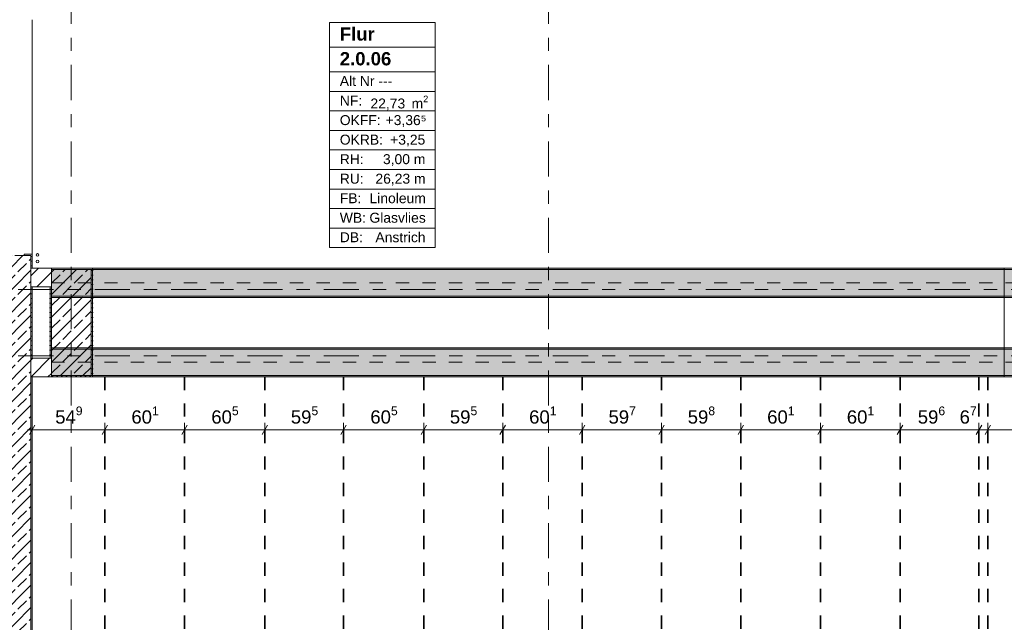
# Model space of a CAD drawing. Header units: metres. Extents: x -3.6 to 84.5, y -11 to 16.8.
# Tile 20 of 137: x 0.1 to 7.6, y 3.3 to 7.9. Entities that reach past the tile are written whole.
import ezdxf

# ---------------------------------------------------------------- set-up
doc = ezdxf.new("R2010")
doc.units = ezdxf.units.M
doc.header["$MEASUREMENT"] = 0
for name, pattern in [('Achse', [0.2, 0.1, -0.05, 0, -0.05]), ('Strichlinie doppelt', [0.546806, 0.264583, -0.105833, 0.070556, -0.105833]), ('Wipeout_Contour', [1, 0, -1])]:
    doc.linetypes.add(name, pattern=pattern)
for name, color, linetype in [('155 - Bemaßung_ Beschriftung.Ausbau - Deckenelemente', 7, 'Continuous'), ('401 - Zone.Raum_ Raumbegrenzung_ Whg.', 7, 'Continuous'), ('451 - Universal.Achsen Raster', 7, 'Continuous'), ('604 - Struktur.Wand Aussen', 7, 'Continuous'), ('605 - Struktur.Wand Innen', 7, 'Continuous'), ('607 - Struktur.Stütze', 7, 'Continuous'), ('608 - Struktur.Träger', 7, 'Continuous'), ('801 - HKLSE.Heizung_ Klima_ Lüftung', 7, 'Continuous')]:
    doc.layers.add(name, color=color, linetype=linetype)
doc.styles.add('ERSTELLTER_STIL_1', font='txt')
doc.styles.add('ERSTELLTER_STIL_2', font='txt')
doc.dimstyles.new('ERSTELLTER_STIL__1', dxfattribs={"dimtxt": 0.1, "dimasz": 0.0532, "dimexe": 0.18, "dimexo": 0.0625, "dimgap": 0, "dimtad": 1, "dimtih": 1, "dimtoh": 1, "dimzin": 0, "dimdsep": 46, "dimtxsty": 'ERSTELLTER_STIL_2', "dimblk": 'ARROWHEAD_2', "dimblk1": 'ARROWHEAD_2', "dimblk2": 'ARROWHEAD_2', "dimcen": 0.09, "dimse1": 1, "dimse2": 1, "dimclrd": 7, "dimclre": 7, "dimclrt": 7, "dimazin": 0, "dimtfac": 1, "dimtdec": 4, "dimtmove": 0, "dimatfit": 3, "dimfxl": 1, "dimtolj": 1, "dimtzin": 0, "dimarcsym": 0})
pattern_1 = [(45, (0, 0), (-0.08485281, 0.08485281), []), (45, (-0.04243, 0.04243), (-0.08485281, 0.08485281), [0.09, -0.03])]
pattern_2 = [(45, (0, 0), (-0.01767767, 0.01767767), [0, -0.025])]
pattern_3 = [(45, (0, 0), (-0.0636396, 0.0636396), [])]

# ---------------------------------------------------------------- blocks, each defined once
blk = doc.blocks.new('*D140')
at = {"layer": '155 - Bemaßung_ Beschriftung.Ausbau - Deckenelemente', "color": 7, "linetype": 'Continuous', "lineweight": 5}
for p, q in [((0.235, 4.7375), (0.235, 4.8425)), ((0.2008, 4.79), (0.235, 4.79)), ((0.2552, 4.825), (0.2148, 4.755)), ((0.235, 4.79), (0.784, 4.79)), ((0.8042, 4.825), (0.7638, 4.755))]:
    blk.add_line(p, q, dxfattribs=at)
at = {"layer": '155 - Bemaßung_ Beschriftung.Ausbau - Deckenelemente', "color": 7, "lineweight": 5, "insert": (0.4086, 4.8083), "char_height": 0.1, "attachment_point": 7, "style": 'ERSTELLTER_STIL_2'}
blk.add_mtext('\\A1;{\\pql;\\fArial|b0|i0|c0|p38;54\\fArial|b0|i0|c0|p38;\\A1{\\H.66x;\\S9^  ;}}', dxfattribs=at)
blk = doc.blocks.new('ARROWHEAD_2')
at = {"color": 0, "linetype": 'Continuous', "lineweight": 0}
for p, q in [((0, 0), (-1, 0)), ((-0.38, -0.66), (0.38, 0.66))]:
    blk.add_line(p, q, dxfattribs=at)
blk = doc.blocks.new('*D141')
at = {"layer": '155 - Bemaßung_ Beschriftung.Ausbau - Deckenelemente', "color": 7, "linetype": 'Continuous', "lineweight": 5}
for p, q in [((0.784, 4.7375), (0.784, 4.8425)), ((1.385, 4.7375), (1.385, 4.8425)), ((0.235, 4.79), (0.784, 4.79)), ((0.8042, 4.825), (0.7638, 4.755)), ((0.784, 4.79), (1.385, 4.79)), ((1.4052, 4.825), (1.3648, 4.755))]:
    blk.add_line(p, q, dxfattribs=at)
at = {"layer": '155 - Bemaßung_ Beschriftung.Ausbau - Deckenelemente', "color": 7, "lineweight": 5, "insert": (0.9836, 4.8083), "char_height": 0.1, "attachment_point": 7, "style": 'ERSTELLTER_STIL_2'}
blk.add_mtext('\\A1;{\\pql;\\fArial|b0|i0|c0|p38;60\\fArial|b0|i0|c0|p38;\\A1{\\H.66x;\\S1^  ;}}', dxfattribs=at)
blk = doc.blocks.new('*D142')
at = {"layer": '155 - Bemaßung_ Beschriftung.Ausbau - Deckenelemente', "color": 7, "linetype": 'Continuous', "lineweight": 5}
for p, q in [((1.385, 4.7375), (1.385, 4.8425)), ((1.4052, 4.825), (1.3648, 4.755)), ((1.385, 4.79), (1.99, 4.79)), ((2.0102, 4.825), (1.9698, 4.755))]:
    blk.add_line(p, q, dxfattribs=at)
at = {"layer": '155 - Bemaßung_ Beschriftung.Ausbau - Deckenelemente', "color": 7, "lineweight": 5, "insert": (1.5866, 4.8083), "char_height": 0.1, "attachment_point": 7, "style": 'ERSTELLTER_STIL_2'}
blk.add_mtext('\\A1;{\\pql;\\fArial|b0|i0|c0|p38;60\\fArial|b0|i0|c0|p38;\\A1{\\H.66x;\\S5^  ;}}', dxfattribs=at)
blk = doc.blocks.new('*D143')
at = {"layer": '155 - Bemaßung_ Beschriftung.Ausbau - Deckenelemente', "color": 7, "linetype": 'Continuous', "lineweight": 5}
for p, q in [((1.99, 4.7375), (1.99, 4.8425)), ((2.585, 4.7375), (2.585, 4.8425)), ((1.385, 4.79), (1.99, 4.79)), ((2.0102, 4.825), (1.9698, 4.755)), ((1.99, 4.79), (2.585, 4.79)), ((2.6052, 4.825), (2.5648, 4.755))]:
    blk.add_line(p, q, dxfattribs=at)
at = {"layer": '155 - Bemaßung_ Beschriftung.Ausbau - Deckenelemente', "color": 7, "lineweight": 5, "insert": (2.1866, 4.8083), "char_height": 0.1, "attachment_point": 7, "style": 'ERSTELLTER_STIL_2'}
blk.add_mtext('\\A1;{\\pql;\\fArial|b0|i0|c0|p38;59\\fArial|b0|i0|c0|p38;\\A1{\\H.66x;\\S5^  ;}}', dxfattribs=at)
blk = doc.blocks.new('*D144')
at = {"layer": '155 - Bemaßung_ Beschriftung.Ausbau - Deckenelemente', "color": 7, "linetype": 'Continuous', "lineweight": 5}
for p, q in [((2.585, 4.7375), (2.585, 4.8425)), ((3.19, 4.7375), (3.19, 4.8425)), ((2.6052, 4.825), (2.5648, 4.755)), ((2.585, 4.79), (3.19, 4.79)), ((3.2102, 4.825), (3.1698, 4.755))]:
    blk.add_line(p, q, dxfattribs=at)
at = {"layer": '155 - Bemaßung_ Beschriftung.Ausbau - Deckenelemente', "color": 7, "lineweight": 5, "insert": (2.7866, 4.8083), "char_height": 0.1, "attachment_point": 7, "style": 'ERSTELLTER_STIL_2'}
blk.add_mtext('\\A1;{\\pql;\\fArial|b0|i0|c0|p38;60\\fArial|b0|i0|c0|p38;\\A1{\\H.66x;\\S5^  ;}}', dxfattribs=at)
blk = doc.blocks.new('*D145')
at = {"layer": '155 - Bemaßung_ Beschriftung.Ausbau - Deckenelemente', "color": 7, "linetype": 'Continuous', "lineweight": 5}
for p, q in [((3.19, 4.7375), (3.19, 4.8425)), ((3.785, 4.7375), (3.785, 4.8425)), ((3.2102, 4.825), (3.1698, 4.755)), ((3.19, 4.79), (3.785, 4.79)), ((3.8052, 4.825), (3.7648, 4.755))]:
    blk.add_line(p, q, dxfattribs=at)
at = {"layer": '155 - Bemaßung_ Beschriftung.Ausbau - Deckenelemente', "color": 7, "lineweight": 5, "insert": (3.3866, 4.8083), "char_height": 0.1, "attachment_point": 7, "style": 'ERSTELLTER_STIL_2'}
blk.add_mtext('\\A1;{\\pql;\\fArial|b0|i0|c0|p38;59\\fArial|b0|i0|c0|p38;\\A1{\\H.66x;\\S5^  ;}}', dxfattribs=at)
blk = doc.blocks.new('*D146')
at = {"layer": '155 - Bemaßung_ Beschriftung.Ausbau - Deckenelemente', "color": 7, "linetype": 'Continuous', "lineweight": 5}
for p, q in [((3.785, 4.7375), (3.785, 4.8425)), ((4.386, 4.7375), (4.386, 4.8425)), ((3.8052, 4.825), (3.7648, 4.755)), ((3.785, 4.79), (4.386, 4.79)), ((4.4062, 4.825), (4.3658, 4.755))]:
    blk.add_line(p, q, dxfattribs=at)
at = {"layer": '155 - Bemaßung_ Beschriftung.Ausbau - Deckenelemente', "color": 7, "lineweight": 5, "insert": (3.9846, 4.8083), "char_height": 0.1, "attachment_point": 7, "style": 'ERSTELLTER_STIL_2'}
blk.add_mtext('\\A1;{\\pql;\\fArial|b0|i0|c0|p38;60\\fArial|b0|i0|c0|p38;\\A1{\\H.66x;\\S1^  ;}}', dxfattribs=at)
blk = doc.blocks.new('*D147')
at = {"layer": '155 - Bemaßung_ Beschriftung.Ausbau - Deckenelemente', "color": 7, "linetype": 'Continuous', "lineweight": 5}
for p, q in [((4.386, 4.7375), (4.386, 4.8425)), ((4.983, 4.7375), (4.983, 4.8425)), ((4.4062, 4.825), (4.3658, 4.755)), ((4.386, 4.79), (4.983, 4.79)), ((5.0032, 4.825), (4.9628, 4.755))]:
    blk.add_line(p, q, dxfattribs=at)
at = {"layer": '155 - Bemaßung_ Beschriftung.Ausbau - Deckenelemente', "color": 7, "lineweight": 5, "insert": (4.5836, 4.8083), "char_height": 0.1, "attachment_point": 7, "style": 'ERSTELLTER_STIL_2'}
blk.add_mtext('\\A1;{\\pql;\\fArial|b0|i0|c0|p38;59\\fArial|b0|i0|c0|p38;\\A1{\\H.66x;\\S7^  ;}}', dxfattribs=at)
blk = doc.blocks.new('*D148')
at = {"layer": '155 - Bemaßung_ Beschriftung.Ausbau - Deckenelemente', "color": 7, "linetype": 'Continuous', "lineweight": 5}
for p, q in [((4.983, 4.7375), (4.983, 4.8425)), ((5.581, 4.7375), (5.581, 4.8425)), ((5.0032, 4.825), (4.9628, 4.755)), ((4.983, 4.79), (5.581, 4.79)), ((5.6012, 4.825), (5.5608, 4.755))]:
    blk.add_line(p, q, dxfattribs=at)
at = {"layer": '155 - Bemaßung_ Beschriftung.Ausbau - Deckenelemente', "color": 7, "lineweight": 5, "insert": (5.1811, 4.8083), "char_height": 0.1, "attachment_point": 7, "style": 'ERSTELLTER_STIL_2'}
blk.add_mtext('\\A1;{\\pql;\\fArial|b0|i0|c0|p38;59\\fArial|b0|i0|c0|p38;\\A1{\\H.66x;\\S8^  ;}}', dxfattribs=at)
blk = doc.blocks.new('*D149')
at = {"layer": '155 - Bemaßung_ Beschriftung.Ausbau - Deckenelemente', "color": 7, "linetype": 'Continuous', "lineweight": 5}
for p, q in [((5.581, 4.7375), (5.581, 4.8425)), ((6.182, 4.7375), (6.182, 4.8425)), ((5.6012, 4.825), (5.5608, 4.755)), ((5.581, 4.79), (6.182, 4.79)), ((6.2022, 4.825), (6.1618, 4.755))]:
    blk.add_line(p, q, dxfattribs=at)
at = {"layer": '155 - Bemaßung_ Beschriftung.Ausbau - Deckenelemente', "color": 7, "lineweight": 5, "insert": (5.7806, 4.8083), "char_height": 0.1, "attachment_point": 7, "style": 'ERSTELLTER_STIL_2'}
blk.add_mtext('\\A1;{\\pql;\\fArial|b0|i0|c0|p38;60\\fArial|b0|i0|c0|p38;\\A1{\\H.66x;\\S1^  ;}}', dxfattribs=at)
blk = doc.blocks.new('*D150')
at = {"layer": '155 - Bemaßung_ Beschriftung.Ausbau - Deckenelemente', "color": 7, "linetype": 'Continuous', "lineweight": 5}
for p, q in [((6.182, 4.7375), (6.182, 4.8425)), ((6.783, 4.7375), (6.783, 4.8425)), ((6.2022, 4.825), (6.1618, 4.755)), ((6.182, 4.79), (6.783, 4.79)), ((6.8032, 4.825), (6.7628, 4.755))]:
    blk.add_line(p, q, dxfattribs=at)
at = {"layer": '155 - Bemaßung_ Beschriftung.Ausbau - Deckenelemente', "color": 7, "lineweight": 5, "insert": (6.3816, 4.8083), "char_height": 0.1, "attachment_point": 7, "style": 'ERSTELLTER_STIL_2'}
blk.add_mtext('\\A1;{\\pql;\\fArial|b0|i0|c0|p38;60\\fArial|b0|i0|c0|p38;\\A1{\\H.66x;\\S1^  ;}}', dxfattribs=at)
blk = doc.blocks.new('*D151')
at = {"layer": '155 - Bemaßung_ Beschriftung.Ausbau - Deckenelemente', "color": 7, "linetype": 'Continuous', "lineweight": 5}
for p, q in [((6.783, 4.7375), (6.783, 4.8425)), ((7.379, 4.7375), (7.379, 4.8425)), ((6.8032, 4.825), (6.7628, 4.755)), ((6.783, 4.79), (7.379, 4.79)), ((7.3992, 4.825), (7.3588, 4.755))]:
    blk.add_line(p, q, dxfattribs=at)
at = {"layer": '155 - Bemaßung_ Beschriftung.Ausbau - Deckenelemente', "color": 7, "lineweight": 5, "char_height": 0.1, "attachment_point": 7, "style": 'ERSTELLTER_STIL_2'}
for s, insert in [('\\A1;{\\pql;\\fArial|b0|i0|c0|p38;59\\fArial|b0|i0|c0|p38;\\A1{\\H.66x;\\S6^  ;}}', (6.9171, 4.8083)), ('\\A1;{\\pql;\\fArial|b0|i0|c0|p38;6\\fArial|b0|i0|c0|p38;\\A1{\\H.66x;\\S7^  ;}}', (7.2328, 4.8083))]:
    blk.add_mtext(s, dxfattribs=dict(at, insert=insert))
blk = doc.blocks.new('*D152')
at = {"layer": '155 - Bemaßung_ Beschriftung.Ausbau - Deckenelemente', "color": 7, "linetype": 'Continuous', "lineweight": 5}
for p, q in [((7.379, 4.7375), (7.379, 4.8425)), ((7.446, 4.7375), (7.446, 4.8425)), ((7.3992, 4.825), (7.3588, 4.755)), ((7.379, 4.79), (7.446, 4.79)), ((7.4662, 4.825), (7.4258, 4.755))]:
    blk.add_line(p, q, dxfattribs=at)
blk = doc.blocks.new('*D153')
at = {"layer": '155 - Bemaßung_ Beschriftung.Ausbau - Deckenelemente', "color": 7, "linetype": 'Continuous', "lineweight": 5}
for p, q in [((7.446, 4.7375), (7.446, 4.8425)), ((8.032, 4.7375), (8.032, 4.8425)), ((7.4662, 4.825), (7.4258, 4.755)), ((7.446, 4.79), (8.032, 4.79)), ((8.0522, 4.825), (8.0118, 4.755))]:
    blk.add_line(p, q, dxfattribs=at)
at = {"layer": '155 - Bemaßung_ Beschriftung.Ausbau - Deckenelemente', "color": 7, "lineweight": 5, "insert": (7.6381, 4.8083), "char_height": 0.1, "attachment_point": 7, "style": 'ERSTELLTER_STIL_2'}
blk.add_mtext('\\A1;{\\pql;\\fArial|b0|i0|c0|p38;58\\fArial|b0|i0|c0|p38;\\A1{\\H.66x;\\S6^  ;}}', dxfattribs=at)

msp = doc.modelspace()

# ---------------------------------------------------------------- hatches: boundary and pattern name
at = {"layer": '604 - Struktur.Wand Aussen', "linetype": 'Continuous', "lineweight": 0, "true_color": 0x000000}
h = msp.add_hatch(dxfattribs=at)
h.set_pattern_fill('Gips_0001', color=18, style=0, pattern_type=2)
h.set_pattern_definition(pattern_2)
h.paths.add_polyline_path([(0.235, 6.115), (0.175, 6.115), (0.175, 6.105), (0.225, 6.105), (0.235, 6.105)])
at = {"layer": '607 - Struktur.Stütze', "linetype": 'Continuous', "lineweight": 0, "true_color": 0x000000}
h = msp.add_hatch(dxfattribs=at)
h.set_pattern_fill('Gips_0001', color=18, style=0, pattern_type=2)
h.set_pattern_definition(pattern_2)
h.paths.add_polyline_path([(0.68, 5.2), (0.38, 5.2), (0.38, 5.19), (0.69, 5.19), (0.69, 6.01), (0.38, 6.01), (0.38, 6), (0.68, 6)])
h = msp.add_hatch(dxfattribs=at)
h.set_pattern_fill('Beton__Stahlbeton_0001', color=18, style=0, pattern_type=2)
h.set_pattern_definition(pattern_1)
h.paths.add_polyline_path([(0.38, 5.2), (0.68, 5.2), (0.68, 6), (0.38, 6)])
h = msp.add_hatch(dxfattribs=at)
h.set_pattern_fill('Gips_0001', color=18, style=0, pattern_type=2)
h.set_pattern_definition(pattern_2)
h.paths.add_polyline_path([(7.57, 6.01), (7.57, 5.19), (7.89, 5.19), (7.89, 6.01)])
h.paths.add_polyline_path([(7.58, 5.2), (7.58, 6), (7.88, 6), (7.88, 5.2)], flags=0)
h = msp.add_hatch(dxfattribs=at)
h.set_pattern_fill('Gips_0001', color=18, style=0, pattern_type=2)
h.set_pattern_definition(pattern_2)
h.paths.add_polyline_path([(0.37, 5.33), (0.38, 5.33), (0.38, 5.87), (0.37, 5.87)])
at = {"layer": '608 - Struktur.Träger', "linetype": 'Continuous', "lineweight": 0, "true_color": 0x000000}
h = msp.add_hatch(dxfattribs=at)
h.set_pattern_fill('Gips_0001', color=18, style=0, pattern_type=2)
h.set_pattern_definition(pattern_2)
h.paths.add_polyline_path([(0.69, 6), (7.57, 6), (7.57, 6.01), (0.69, 6.01)])
h = msp.add_hatch(dxfattribs=at)
h.set_pattern_fill('Gips_0001', color=18, style=0, pattern_type=2)
h.set_pattern_definition(pattern_2)
h.paths.add_polyline_path([(0.69, 5.8), (0.69, 5.79), (7.57, 5.79), (7.57, 5.8)])
h = msp.add_hatch(dxfattribs=at)
h.set_pattern_fill('Gips_0001', color=18, style=0, pattern_type=2)
h.set_pattern_definition(pattern_2)
h.paths.add_polyline_path([(0.69, 5.41), (0.69, 5.4), (7.57, 5.4), (7.57, 5.41)])
h = msp.add_hatch(dxfattribs=at)
h.set_pattern_fill('Gips_0001', color=18, style=0, pattern_type=2)
h.set_pattern_definition(pattern_2)
h.paths.add_polyline_path([(0.69, 5.2), (0.69, 5.19), (7.57, 5.19), (7.57, 5.2)])

# ---------------------------------------------------------------- linework, layer by layer
at = {"layer": '155 - Bemaßung_ Beschriftung.Ausbau - Deckenelemente', "color": 7, "linetype": 'Achse', "lineweight": 35}
for p, q in [((0.784, 5.19), (0.784, 0.71)), ((1.385, 5.19), (1.385, 0.71)), ((1.99, 5.19), (1.99, 0.71)), ((2.585, 5.19), (2.585, 0.71)), ((3.19, 5.19), (3.19, 0.71)), ((3.785, 5.19), (3.785, 0.71)), ((4.386, 5.19), (4.386, 0.71)), ((4.983, 5.19), (4.983, 0.71)), ((5.581, 5.19), (5.581, 0.71)), ((6.182, 5.19), (6.182, 0.71)), ((6.783, 5.19), (6.783, 0.71)), ((7.379, 5.19), (7.379, 0.71)), ((7.446, 5.19), (7.446, 0.71))]:
    msp.add_line(p, q, dxfattribs=at)
at = {"layer": '401 - Zone.Raum_ Raumbegrenzung_ Whg.', "color": 7, "linetype": 'Continuous', "lineweight": 9}
for p, q in [((3.2745, 7.8646), (2.4775, 7.8646)), ((2.4775, 7.8646), (2.4775, 6.1654)), ((2.4775, 7.8646), (3.2745, 7.8646)), ((2.4775, 7.6779), (2.4775, 7.8646)), ((3.2745, 6.1654), (3.2745, 7.8646)), ((3.2745, 7.8646), (3.2745, 7.6779)), ((3.2745, 7.6779), (2.4775, 7.6779)), ((2.4775, 7.6779), (3.2745, 7.6779)), ((2.4775, 7.4913), (2.4775, 7.6779)), ((3.2745, 7.6779), (3.2745, 7.4913)), ((3.2745, 7.4913), (2.4775, 7.4913)), ((2.4775, 7.4913), (3.2745, 7.4913)), ((2.4775, 7.344), (2.4775, 7.4913)), ((3.2745, 7.4913), (3.2745, 7.344)), ((3.2745, 7.344), (2.4775, 7.344)), ((2.4775, 7.344), (3.2745, 7.344)), ((2.4775, 7.1967), (2.4775, 7.344)), ((3.2745, 7.344), (3.2745, 7.1967)), ((3.2745, 7.1967), (2.4775, 7.1967)), ((2.4775, 7.1967), (3.2745, 7.1967)), ((2.4775, 7.0494), (2.4775, 7.1967)), ((3.2745, 7.1967), (3.2745, 7.0494)), ((3.2745, 7.0494), (2.4775, 7.0494)), ((2.4775, 7.0494), (3.2745, 7.0494)), ((2.4775, 6.9021), (2.4775, 7.0494)), ((3.2745, 7.0494), (3.2745, 6.9021)), ((3.2745, 6.9021), (2.4775, 6.9021)), ((2.4775, 6.9021), (3.2745, 6.9021)), ((2.4775, 6.7547), (2.4775, 6.9021)), ((3.2745, 6.9021), (3.2745, 6.7547)), ((3.2745, 6.7547), (2.4775, 6.7547)), ((2.4775, 6.7547), (3.2745, 6.7547)), ((2.4775, 6.6074), (2.4775, 6.7547)), ((3.2745, 6.7547), (3.2745, 6.6074)), ((3.2745, 6.6074), (2.4775, 6.6074)), ((2.4775, 6.6074), (3.2745, 6.6074)), ((2.4775, 6.4601), (2.4775, 6.6074)), ((3.2745, 6.6074), (3.2745, 6.4601)), ((3.2745, 6.4601), (2.4775, 6.4601)), ((2.4775, 6.4601), (3.2745, 6.4601)), ((2.4775, 6.3128), (2.4775, 6.4601)), ((3.2745, 6.4601), (3.2745, 6.3128)), ((3.2745, 6.3128), (2.4775, 6.3128)), ((2.4775, 6.3128), (3.2745, 6.3128)), ((2.4775, 6.1654), (2.4775, 6.3128)), ((3.2745, 6.3128), (3.2745, 6.1654)), ((2.4775, 6.1654), (3.2745, 6.1654)), ((3.2745, 6.1654), (2.4775, 6.1654))]:
    msp.add_line(p, q, dxfattribs=at)
at = {"layer": '451 - Universal.Achsen Raster', "color": 160, "linetype": 'Strichlinie doppelt', "lineweight": 9, "true_color": 0x3232ff}
for p, q in [((0.53, -10.585), (0.53, 16.355)), ((4.13, -10.585), (4.13, 16.355))]:
    msp.add_line(p, q, dxfattribs=at)
at = {"layer": '604 - Struktur.Wand Aussen', "color": 7, "linetype": 'Continuous', "lineweight": 13}
for p, q in [((0.235, 6.115), (0.235, 7.885)), ((0.105, 6.105), (0.175, 6.105)), ((0.225, 6.105), (0.175, 6.105))]:
    msp.add_line(p, q, dxfattribs=at)
at = {"layer": '604 - Struktur.Wand Aussen', "color": 7, "linetype": 'Continuous', "lineweight": 5}
for p, q in [((0.175, 6.115), (0.235, 6.115)), ((0.175, 6.105), (0.175, 6.115)), ((0.235, 6.105), (0.235, 6.115))]:
    msp.add_line(p, q, dxfattribs=at)
at = {"layer": '607 - Struktur.Stütze', "color": 7, "linetype": 'Continuous', "lineweight": 5, "flags": 128}
for points in [[(0.38, 5.19), (0.69, 5.19), (0.69, 6.01), (0.38, 6.01)], [(0.37, 5.87), (0.37, 5.33)]]:
    msp.add_lwpolyline(points, dxfattribs=at)
at = {"layer": '607 - Struktur.Stütze', "color": 7, "linetype": 'Continuous', "lineweight": 13, "flags": 128}
msp.add_lwpolyline([(0.38, 5.2), (0.68, 5.2), (0.68, 6), (0.38, 6)], close=True, dxfattribs=at)
at = {"layer": '607 - Struktur.Stütze', "color": 7, "linetype": 'Continuous', "lineweight": 5, "flags": 128}
msp.add_lwpolyline([(7.57, 6.01), (7.57, 5.19), (7.89, 5.19), (7.89, 6.01)], close=True, dxfattribs=at)
at = {"layer": '608 - Struktur.Träger', "color": 7, "linetype": 'Continuous', "lineweight": 5}
for p, q in [((0.69, 6.01), (0.69, 6)), ((7.57, 6.01), (0.69, 6.01)), ((7.57, 6.01), (7.57, 6)), ((0.69, 5.8), (0.69, 5.79)), ((7.57, 5.8), (7.57, 5.79)), ((7.57, 5.79), (0.69, 5.79)), ((0.69, 5.41), (0.69, 5.4)), ((7.57, 5.41), (0.69, 5.41)), ((7.57, 5.41), (7.57, 5.4)), ((0.69, 5.2), (0.69, 5.19)), ((7.57, 5.19), (0.69, 5.19)), ((7.57, 5.2), (7.57, 5.19))]:
    msp.add_line(p, q, dxfattribs=at)
at = {"layer": '608 - Struktur.Träger', "color": 7, "linetype": 'Continuous', "lineweight": 13}
for p, q in [((7.57, 6), (0.69, 6)), ((7.89, 6), (7.57, 6)), ((0.38, 5.79), (61.88, 5.79)), ((0.38, 5.41), (61.88, 5.41)), ((0.69, 5.4), (0.38, 5.4)), ((7.57, 5.4), (0.69, 5.4)), ((7.89, 5.4), (7.57, 5.4))]:
    msp.add_line(p, q, dxfattribs=at)
at = {"layer": '608 - Struktur.Träger', "color": 7, "linetype": 'Continuous', "lineweight": 13, "flags": 128}
msp.add_lwpolyline([(54.69, 5.8), (54.37, 5.8), (47.49, 5.8), (47.17, 5.8), (40.29, 5.8), (39.97, 5.8), (36.6, 5.8), (36.46, 5.8), (33.09, 5.8), (32.77, 5.8), (25.89, 5.8), (25.57, 5.8), (22.2, 5.8), (22.04, 5.8), (18.69, 5.8), (18.37, 5.8), (15.02, 5.8), (14.86, 5.8), (11.49, 5.8), (11.17, 5.8), (7.89, 5.8), (7.57, 5.8), (0.69, 5.8), (0.38, 5.8)], dxfattribs=at)
at = {"layer": '801 - HKLSE.Heizung_ Klima_ Lüftung', "color": 7, "linetype": 'Continuous', "lineweight": 5}
for centre in [(0.275, 6.11), (0.275, 6.06)]:
    msp.add_circle(centre, 0.01, dxfattribs=at)

# ---------------------------------------------------------------- texts
at = {"layer": '401 - Zone.Raum_ Raumbegrenzung_ Whg.', "color": 7, "lineweight": 9, "attachment_point": 1}
for s, insert, char_height, style in [('\\A1;{\\pqj;\\pt0;\\fArial|b1|i0|c0|p38;Flur}', (2.5561, 7.827), 0.1, 'ERSTELLTER_STIL_1'), ('\\A1;{\\pqj;\\pt0;\\fArial|b1|i0|c0|p38;}', (3.1959, 7.8498), 0.1, 'ERSTELLTER_STIL_1'), ('\\A1;{\\pqj;\\pt0;\\fArial|b1|i0|c0|p38;}', (3.1959, 7.6632), 0.1, 'ERSTELLTER_STIL_1'), ('\\A1;{\\pql;\\pt0;\\fArial|b1|i0|c0|p38;2.0.06}', (2.5561, 7.6404), 0.1, 'ERSTELLTER_STIL_1'), ('\\A1;{\\pqj;\\pt0;\\fArial|b0|i0|c0|p38;Alt Nr ---}', (2.5561, 7.4595), 0.075, 'ERSTELLTER_STIL_2'), ('\\A1;{\\pqj;\\pt0;\\fArial|b0|i0|c0|p38;}', (3.1959, 7.4766), 0.075, 'ERSTELLTER_STIL_2'), ('\\A1;{\\pqj;\\pt0;\\fArial|b0|i0|c0|p38;NF: }', (2.5561, 7.3121), 0.075, 'ERSTELLTER_STIL_2'), ('\\A1;{\\pql;\\pt0,0.05;\\fArial|b0|i0|c0|p38;22,73\\fArial|b0|i0|c0|p38;\\A1{\\H.66x;\\S^  ;}\\fArial|b0|i0|c0|p38; m\\fArial|b0|i0|c0|p38;\\A1{\\H.66x;\\S2^  ;}}', (2.7873, 7.3121), 0.075, 'ERSTELLTER_STIL_2'), ('\\A1;{\\pqj;\\pt0;\\fArial|b0|i0|c0|p38;OKFF: }', (2.5561, 7.1648), 0.075, 'ERSTELLTER_STIL_2'), ('\\A1;{\\pqj;\\pt0;\\fArial|b0|i0|c0|p38;+3,36⁵}', (2.9017, 7.1648), 0.075, 'ERSTELLTER_STIL_2'), ('\\A1;{\\pqj;\\pt0;\\fArial|b0|i0|c0|p38;OKRB: }', (2.5561, 7.0175), 0.075, 'ERSTELLTER_STIL_2'), ('\\A1;{\\pqj;\\pt0;\\fArial|b0|i0|c0|p38;+3,25}', (2.936, 7.0175), 0.075, 'ERSTELLTER_STIL_2'), ('\\A1;{\\pqj;\\pt0;\\fArial|b0|i0|c0|p38;RH: }', (2.5561, 6.8702), 0.075, 'ERSTELLTER_STIL_2'), ('\\A1;{\\pqj;\\pt0;\\fArial|b0|i0|c0|p38;3,00 m}', (2.8818, 6.8702), 0.075, 'ERSTELLTER_STIL_2'), ('\\A1;{\\pqj;\\pt0;\\fArial|b0|i0|c0|p38;RU: }', (2.5561, 6.7229), 0.075, 'ERSTELLTER_STIL_2'), ('\\A1;{\\pqj;\\pt0;\\fArial|b0|i0|c0|p38;26,23 m}', (2.8249, 6.7229), 0.075, 'ERSTELLTER_STIL_2'), ('\\A1;{\\pqj;\\pt0;\\fArial|b0|i0|c0|p38;FB: }', (2.5561, 6.5755), 0.075, 'ERSTELLTER_STIL_2'), ('\\A1;{\\pqj;\\pt0;\\fArial|b0|i0|c0|p38;Linoleum}', (2.7803, 6.5755), 0.075, 'ERSTELLTER_STIL_2'), ('\\A1;{\\pqj;\\pt0;\\fArial|b0|i0|c0|p38;WB: }', (2.5561, 6.4282), 0.075, 'ERSTELLTER_STIL_2'), ('\\A1;{\\pqj;\\pt0;\\fArial|b0|i0|c0|p38;Glasvlies}', (2.7797, 6.4282), 0.075, 'ERSTELLTER_STIL_2'), ('\\A1;{\\pqj;\\pt0;\\fArial|b0|i0|c0|p38;DB: }', (2.5561, 6.2809), 0.075, 'ERSTELLTER_STIL_2'), ('\\A1;{\\pqj;\\pt0;\\fArial|b0|i0|c0|p38;Anstrich}', (2.8249, 6.2809), 0.075, 'ERSTELLTER_STIL_2')]:
    msp.add_mtext(s, dxfattribs=dict(at, insert=insert, char_height=char_height, style=style))

# ---------------------------------------------------------------- dimensions: what is measured, and where the dimension line sits
at = {"layer": '155 - Bemaßung_ Beschriftung.Ausbau - Deckenelemente', "color": 7, "linetype": 'Continuous', "lineweight": 5}
for base, p1, p2, picture, middle in [((1.99, 4.7899822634), (1.385, 5.1899822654), (1.99, 5.1899822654), '*D142', (1.7978662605, 4.8599822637)), ((2.585, 4.7899822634), (1.99, 5.1899822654), (2.585, 5.1899822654), '*D143', (2.3978662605, 4.8599822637)), ((3.19, 4.7899822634), (2.585, 5.1899822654), (3.19, 5.1899822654), '*D144', (2.9978662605, 4.8599822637)), ((3.785, 4.7899822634), (3.19, 5.1899822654), (3.785, 5.1899822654), '*D145', (3.5978662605, 4.8599822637)), ((4.386, 4.79), (3.785, 5.19), (4.386, 5.19), '*D146', (4.1959, 4.86)), ((4.983, 4.79), (4.386, 5.19), (4.983, 5.19), '*D147', (4.7949, 4.86)), ((5.581, 4.79), (4.983, 5.19), (5.581, 5.19), '*D148', (5.3924, 4.86)), ((6.182, 4.79), (5.581, 5.19), (6.182, 5.19), '*D149', (5.9919, 4.86)), ((6.783, 4.79), (6.182, 5.19), (6.783, 5.19), '*D150', (6.5929, 4.86)), ((7.379, 4.79), (6.783, 5.19), (7.379, 5.19), '*D151', (7.1284, 4.86)), ((8.032, 4.79), (7.446, 5.19), (8.032, 5.19), '*D153', (7.8494, 4.86)), ((7.446, 4.79), (7.379, 5.19), (7.446, 5.19), '*D152', (7.406, 4.86))]:
    dim = msp.add_linear_dim(base=base, p1=p1, p2=p2, dimstyle='ERSTELLTER_STIL__1', dxfattribs=at)
    dim.commit()
    dim.dimension.update_dxf_attribs({"geometry": picture, "text_midpoint": middle, "dimtype": 160})

# ---------------------------------------------------------------- wipeouts: each hides what was drawn before it
at = {"color": 254, "linetype": 'Wipeout_Contour', "lineweight": 0, "ltscale": 23.861329}
msp.add_wipeout([(0.235, 5.87), (0.235, 6.01), (0.225, 6.01), (0.225, 5.87)], dxfattribs=at).dxf.layer = '605 - Struktur.Wand Innen'
at = {"color": 254, "linetype": 'Wipeout_Contour', "lineweight": 0, "ltscale": 21.154411}
msp.add_wipeout([(0.235, 5.19), (0.235, 5.33), (0.225, 5.33), (0.225, 5.19)], dxfattribs=at).dxf.layer = '605 - Struktur.Wand Innen'

# ---------------------------------------------------------------- next in the draw order: hatches: boundary and pattern name
at = {"layer": '605 - Struktur.Wand Innen', "linetype": 'Continuous', "lineweight": 0, "true_color": 0x000000}
h = msp.add_hatch(dxfattribs=at)
h.set_pattern_fill('MW_Ziegel_0001', color=18, style=0, pattern_type=2)
h.set_pattern_definition(pattern_3)
h.paths.add_polyline_path([(0.235, 5.87), (0.235, 6.01), (0.225, 6.01), (0.225, 5.87)])
h = msp.add_hatch(dxfattribs=at)
h.set_pattern_fill('MW_Ziegel_0001', color=18, style=0, pattern_type=2)
h.set_pattern_definition(pattern_3)
h.paths.add_polyline_path([(0.235, 5.19), (0.235, 5.33), (0.225, 5.33), (0.225, 5.19)])

# ---------------------------------------------------------------- next in the draw order: wipeouts: each hides what was drawn before it
at = {"color": 254, "linetype": 'Wipeout_Contour', "lineweight": 0, "ltscale": 23.875608}
msp.add_wipeout([(0.235, 5.87), (0.38, 5.87), (0.38, 6.01), (0.235, 6.01)], dxfattribs=at).dxf.layer = '605 - Struktur.Wand Innen'
at = {"color": 254, "linetype": 'Wipeout_Contour', "lineweight": 0, "ltscale": 21.170319}
msp.add_wipeout([(0.235, 5.19), (0.38, 5.19), (0.38, 5.33), (0.235, 5.33)], dxfattribs=at).dxf.layer = '605 - Struktur.Wand Innen'

# ---------------------------------------------------------------- next in the draw order: hatches: boundary and pattern name
at = {"layer": '604 - Struktur.Wand Aussen', "linetype": 'Continuous', "lineweight": 0, "true_color": 0x000000}
h = msp.add_hatch(dxfattribs=at)
h.set_pattern_fill('Beton__Stahlbeton_0001', color=18, style=0, pattern_type=2)
h.set_pattern_definition(pattern_1)
h.paths.add_polyline_path([(-0.015, 6.105), (-0.015, 0.245), (0.225, 0.245), (0.225, 6.105), (0.175, 6.105), (0.105, 6.105)])
h = msp.add_hatch(dxfattribs=at)
h.set_pattern_fill('Gips_0001', color=18, style=0, pattern_type=2)
h.set_pattern_definition(pattern_2)
h.paths.add_polyline_path([(0.235, 6.105), (0.225, 6.105), (0.225, 6.01), (0.235, 6.01)])
h = msp.add_hatch(dxfattribs=at)
h.set_pattern_fill('Gips_0001', color=18, style=0, pattern_type=2)
h.set_pattern_definition(pattern_2)
h.paths.add_polyline_path([(0.235, 5.33), (0.235, 5.87), (0.225, 5.87), (0.225, 5.33)])
h = msp.add_hatch(dxfattribs=at)
h.set_pattern_fill('Gips_0001', color=18, style=0, pattern_type=2)
h.set_pattern_definition(pattern_2)
h.paths.add_polyline_path([(0.235, 0.71), (0.235, 5.19), (0.225, 5.19), (0.225, 0.71)])
at = {"layer": '605 - Struktur.Wand Innen', "linetype": 'Continuous', "lineweight": 0, "true_color": 0x000000}
h = msp.add_hatch(dxfattribs=at)
h.set_pattern_fill('MW_Ziegel_0001', color=18, style=0, pattern_type=2)
h.set_pattern_definition(pattern_3)
h.paths.add_polyline_path([(0.235, 5.87), (0.38, 5.87), (0.38, 6.01), (0.235, 6.01)])
h = msp.add_hatch(dxfattribs=at)
h.set_pattern_fill('MW_Ziegel_0001', color=18, style=0, pattern_type=2)
h.set_pattern_definition(pattern_3)
h.paths.add_polyline_path([(0.235, 5.19), (0.38, 5.19), (0.38, 5.33), (0.235, 5.33)])
at = {"layer": '608 - Struktur.Träger', "linetype": 'Continuous', "lineweight": 0, "true_color": 0x000000}
h = msp.add_hatch(dxfattribs=at)
h.set_pattern_fill('Beton__Stahlbeton_0001', color=18, style=0, pattern_type=2)
h.set_pattern_definition(pattern_1)
h.paths.add_polyline_path([(0.69, 6), (0.38, 6), (0.38, 5.8), (0.69, 5.8), (7.57, 5.8), (7.89, 5.8), (11.17, 5.8), (11.49, 5.8), (14.86, 5.8), (15.02, 5.8), (18.37, 5.8), (18.69, 5.8), (22.04, 5.8), (22.2, 5.8), (25.57, 5.8), (25.89, 5.8), (32.77, 5.8), (33.09, 5.8), (36.46, 5.8), (36.6, 5.8), (39.97, 5.8), (40.29, 5.8), (47.17, 5.8), (47.49, 5.8), (54.37, 5.8), (54.69, 5.8), (58.06, 5.8), (58.195, 5.8), (61.57, 5.8), (61.88, 5.8), (61.88, 6), (61.57, 6), (54.69, 6), (54.37, 6), (50.9225, 6), (50.8575, 6), (47.49, 6), (47.17, 6), (40.29, 6), (39.97, 6), (33.09, 6), (32.77, 6), (25.89, 6), (25.57, 6), (18.69, 6), (18.37, 6), (11.49, 6), (11.17, 6), (7.89, 6), (7.57, 6)])
h = msp.add_hatch(dxfattribs=at)
h.set_pattern_fill('Beton__Stahlbeton_0001', color=18, style=0, pattern_type=2)
h.set_pattern_definition(pattern_1)
h.paths.add_polyline_path([(0.69, 5.4), (0.38, 5.4), (0.38, 5.2), (0.69, 5.2), (7.57, 5.2), (7.89, 5.2), (11.17, 5.2), (11.49, 5.2), (14.86, 5.2), (15.02, 5.2), (18.37, 5.2), (18.69, 5.2), (22.04, 5.2), (22.2, 5.2), (25.57, 5.2), (25.89, 5.2), (29.26, 5.2), (29.42, 5.2), (32.77, 5.2), (33.09, 5.2), (36.46, 5.2), (36.6, 5.2), (39.97, 5.2), (40.29, 5.2), (47.16, 5.2), (47.49, 5.2), (54.37, 5.2), (54.69, 5.2), (58.06, 5.2), (58.195, 5.2), (61.57, 5.2), (61.88, 5.2), (61.88, 5.4), (61.57, 5.4), (58.195, 5.4), (58.06, 5.4), (54.69, 5.4), (54.37, 5.4), (47.49, 5.4), (47.17, 5.4), (40.29, 5.4), (39.97, 5.4), (36.6, 5.4), (36.46, 5.4), (33.09, 5.4), (32.77, 5.4), (29.42, 5.4), (29.26, 5.4), (25.89, 5.4), (25.57, 5.4), (22.2, 5.4), (22.04, 5.4), (18.69, 5.4), (18.37, 5.4), (15.02, 5.4), (14.86, 5.4), (11.49, 5.4), (11.17, 5.4), (7.89, 5.4), (7.57, 5.4)])

# ---------------------------------------------------------------- next in the draw order: linework, layer by layer
at = {"layer": '451 - Universal.Achsen Raster', "color": 160, "linetype": 'Strichlinie doppelt', "lineweight": 9, "true_color": 0x3232ff}
for p, q in [((64.935, 5.85), (-3.175, 5.85)), ((64.935, 5.35), (-3.175, 5.35))]:
    msp.add_line(p, q, dxfattribs=at)
at = {"layer": '604 - Struktur.Wand Aussen', "color": 7, "linetype": 'Continuous', "lineweight": 13}
for p, q in [((0.225, 6.01), (0.225, 6.105)), ((0.225, 6.01), (0.225, 5.87)), ((0.225, 6.01), (0.225, 5.87)), ((0.225, 5.33), (0.225, 5.87)), ((0.225, 5.33), (0.225, 5.19)), ((0.225, 5.33), (0.225, 5.19)), ((0.225, 0.71), (0.225, 5.19))]:
    msp.add_line(p, q, dxfattribs=at)
at = {"layer": '604 - Struktur.Wand Aussen', "color": 7, "linetype": 'Continuous', "lineweight": 18}
for p, q in [((0.235, 6.01), (0.225, 6.01)), ((0.235, 6.01), (0.225, 6.01)), ((0.225, 5.87), (0.235, 5.87)), ((0.225, 5.87), (0.235, 5.87)), ((0.235, 5.33), (0.225, 5.33)), ((0.235, 5.33), (0.225, 5.33)), ((0.225, 5.19), (0.235, 5.19)), ((0.225, 5.19), (0.235, 5.19))]:
    msp.add_line(p, q, dxfattribs=at)
at = {"layer": '604 - Struktur.Wand Aussen', "color": 7, "linetype": 'Continuous', "lineweight": 5, "flags": 128}
for points in [[(0.235, 6.01), (0.235, 6.105)], [(0.235, 5.33), (0.235, 5.87)], [(0.235, 0.71), (0.235, 5.19)]]:
    msp.add_lwpolyline(points, dxfattribs=at)
at = {"layer": '605 - Struktur.Wand Innen', "color": 7, "linetype": 'Continuous', "lineweight": 18, "flags": 128}
for points in [[(0.38, 6.01), (0.235, 6.01)], [(0.38, 6.01), (0.38, 6)], [(0.235, 5.87), (0.38, 5.87)], [(0.38, 5.33), (0.235, 5.33)], [(0.235, 5.19), (0.38, 5.19)], [(0.38, 5.2), (0.38, 5.19)]]:
    msp.add_lwpolyline(points, dxfattribs=at)
at = {"layer": '608 - Struktur.Träger', "color": 7, "linetype": 'Continuous', "lineweight": 13}
for p, q in [((0.38, 6.01), (61.88, 6.01)), ((0.38, 5.79), (0.38, 6.01)), ((0.69, 6), (0.38, 6)), ((0.38, 5.19), (0.38, 5.41)), ((0.38, 5.19), (61.88, 5.19))]:
    msp.add_line(p, q, dxfattribs=at)
at = {"layer": '608 - Struktur.Träger', "color": 7, "linetype": 'Continuous', "lineweight": 9}
for p, q in [((0.38, 6), (0.38, 5.8)), ((0.38, 5.4), (0.38, 5.2))]:
    msp.add_line(p, q, dxfattribs=at)
at = {"layer": '608 - Struktur.Träger', "color": 7, "linetype": 'Achse', "lineweight": 9}
for p, q in [((0.38, 5.9), (61.88, 5.9)), ((0.38, 5.3), (61.88, 5.3))]:
    msp.add_line(p, q, dxfattribs=at)
at = {"layer": '608 - Struktur.Träger', "color": 7, "linetype": 'Continuous', "lineweight": 13, "flags": 128}
msp.add_lwpolyline([(18.69, 5.2), (18.37, 5.2), (15.02, 5.2), (14.86, 5.2), (11.49, 5.2), (11.17, 5.2), (7.89, 5.2), (7.57, 5.2), (0.69, 5.2), (0.38, 5.2)], dxfattribs=at)

# ---------------------------------------------------------------- next in the draw order: dimensions: what is measured, and where the dimension line sits
at = {"layer": '155 - Bemaßung_ Beschriftung.Ausbau - Deckenelemente', "color": 7, "linetype": 'Continuous', "lineweight": 5}
for base, p1, p2, picture, middle in [((0.784, 4.79), (0.235, 5.19), (0.784, 5.19), '*D140', (0.6199, 4.86)), ((1.385, 4.79), (0.784, 5.19), (1.385, 5.19), '*D141', (1.1949, 4.86))]:
    dim = msp.add_linear_dim(base=base, p1=p1, p2=p2, dimstyle='ERSTELLTER_STIL__1', dxfattribs=at)
    dim.commit()
    dim.dimension.update_dxf_attribs({"geometry": picture, "text_midpoint": middle, "dimtype": 160})

doc.saveas('drawing.dxf')
